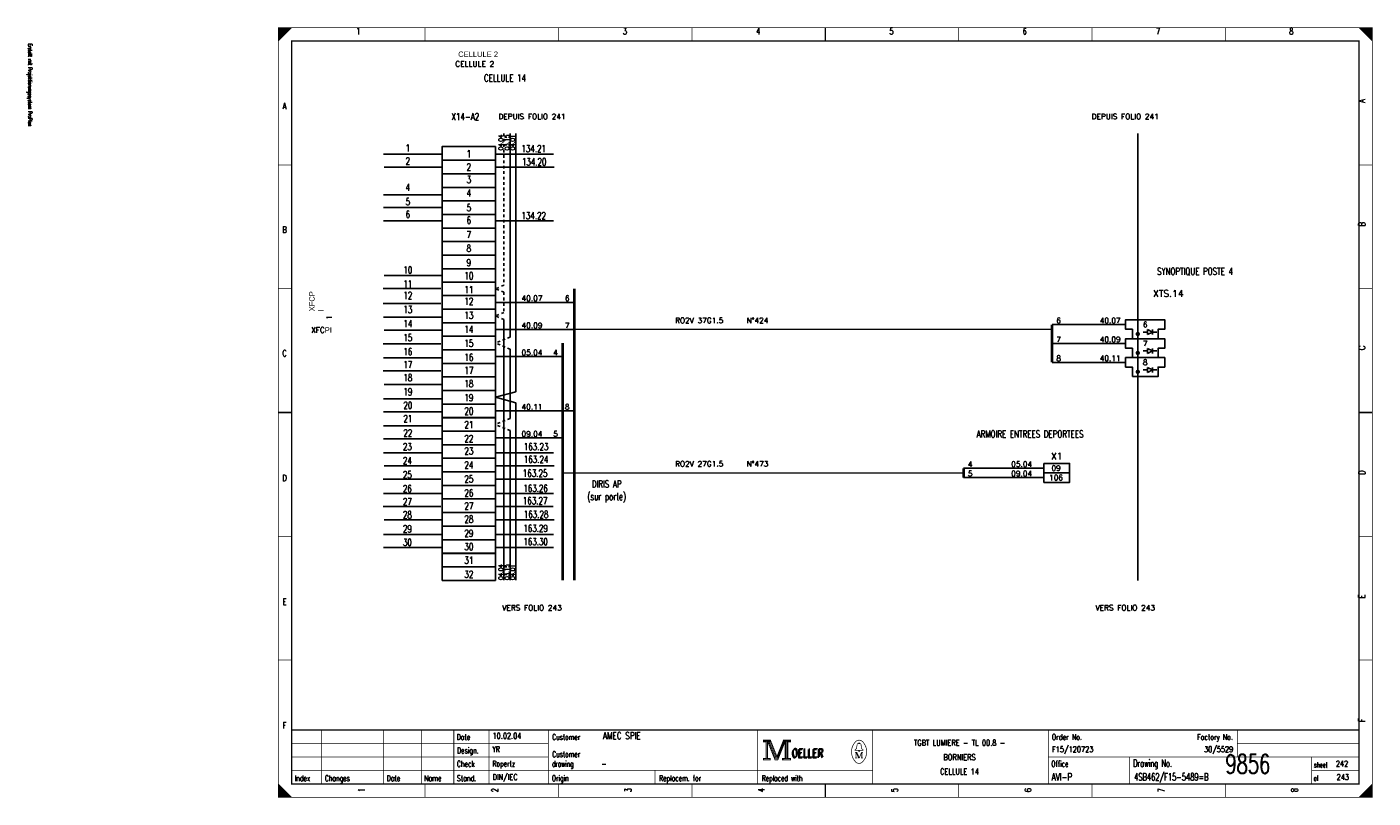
# Model space of a CAD drawing. Header units: centimetres. Extents: x 0 to 491, y -1040 to 69.
# Tile 9 of 181: x 91 to 141, y -960 to -931. Entities that reach past the tile are written whole.
import ezdxf
from ezdxf.enums import TextEntityAlignment as Align

# ---------------------------------------------------------------- set-up
doc = ezdxf.new("R2010")
doc.units = ezdxf.units.CM
doc.header["$MEASUREMENT"] = 0
doc.linetypes.add('CONTINU', pattern=[0])
doc.linetypes.add('DISCONTINU', pattern=[0.15, 0.1, -0.05])
doc.layers.get('0').update_dxf_attribs({"color": 9, "linetype": 'CONTINUOUS'})
for name, color, linetype in [('POINTILLE', 5, 'DISCONTINU'), ('SCH-3', 3, 'CONTINU'), ('TEXTE', 3, 'CONTINUOUS'), ('TRAIFIN', 1, 'CONTINUOUS'), ('TRAIGROS', 2, 'CONTINUOUS'), ('TRAIMOY', 4, 'CONTINUOUS')]:
    doc.layers.add(name, color=color, linetype=linetype)
doc.styles.get("Standard").update_dxf_attribs({"font": 'romans.shx', "bigfont": 'TXT.shx'})

# ---------------------------------------------------------------- blocks, each defined once
blk = doc.blocks.new('BRND')
at = {"layer": 'TRAIFIN'}
for p, q in [((-0.73, -4.53), (0.8, -4.53)), ((0.8, -5.47), (0.8, -3.59)), ((0.8, -3.59), (2.68, -4.53)), ((2.68, -4.53), (0.8, -5.47)), ((2.68, -5.47), (2.68, -3.59)), ((2.68, -4.53), (4.27, -4.53))]:
    blk.add_line(p, q, dxfattribs=at)
at = {"layer": 'TRAIMOY'}
blk.add_lwpolyline([(-4.75, -7), (-4.75, -3.5), (-7.25, -3.5), (-7.25, 0), (7.25, 0), (7.25, -3.5), (4.75, -3.5), (4.75, -7)], close=True, dxfattribs=at)

msp = doc.modelspace()

# ---------------------------------------------------------------- linework, layer by layer
at = {"color": 0, "linetype": 'Continuous'}
for p, q in [((103.898, -936.186), (106.031, -936.186)), ((108.059, -936.186), (110.192, -936.186)), ((103.916, -936.67), (106.049, -936.67)), ((108.077, -936.67), (110.21, -936.67)), ((103.898, -937.691), (106.031, -937.691)), ((103.898, -938.158), (106.031, -938.158)), ((103.898, -938.66), (106.031, -938.66)), ((108.059, -938.66), (110.192, -938.66)), ((103.916, -940.676), (106.049, -940.676)), ((103.88, -941.161), (106.013, -941.161)), ((103.88, -941.716), (106.013, -941.716)), ((103.898, -942.218), (106.031, -942.218)), ((103.916, -942.702), (106.049, -942.702)), ((103.88, -943.204), (106.013, -943.204)), ((103.88, -944.207), (106.013, -944.207)), ((103.898, -943.723), (106.031, -943.723)), ((103.916, -944.709), (106.049, -944.709)), ((103.898, -945.247), (106.031, -945.247)), ((103.898, -945.73), (106.031, -945.73)), ((103.898, -946.246), (106.031, -946.246)), ((103.898, -946.726), (106.031, -946.726)), ((103.898, -947.238), (106.031, -947.238)), ((108.059, -947.238), (110.192, -947.238)), ((103.916, -947.722), (106.049, -947.722)), ((108.077, -947.722), (110.21, -947.722)), ((103.88, -948.223), (106.013, -948.223)), ((108.041, -948.223), (110.174, -948.223)), ((103.898, -948.743), (106.031, -948.743)), ((108.059, -948.743), (110.192, -948.743)), ((103.88, -949.227), (106.013, -949.227)), ((108.041, -949.227), (110.174, -949.227)), ((103.916, -949.729), (106.049, -949.729)), ((108.077, -949.729), (110.21, -949.729)), ((103.898, -950.266), (106.031, -950.266)), ((108.059, -950.266), (110.192, -950.266)), ((103.898, -950.75), (106.031, -950.75)), ((108.059, -950.75), (110.192, -950.75))]:
    msp.add_line(p, q, dxfattribs=at)
at = {"color": 0, "const_width": 0.025, "flags": 128}
for points in [[(100, -945.75), (100, -931.5), (140.5, -931.5), (140.5, -960), (100, -960), (100, -945.75)], [(100, -931.5), (100.5, -931.5), (100, -932), (100, -931.5)], [(100.025, -931.5), (100.025, -931.975), (100.05, -931.95), (100.05, -931.5), (100.075, -931.5), (100.075, -931.925), (100.1, -931.9), (100.1, -931.5), (100.125, -931.5), (100.125, -931.875), (100.15, -931.85), (100.15, -931.5), (100.175, -931.5), (100.175, -931.825), (100.2, -931.8)], [(100.2, -931.8), (100.2, -931.5), (100.225, -931.5), (100.225, -931.775), (100.25, -931.75), (100.25, -931.5), (100.275, -931.5), (100.275, -931.725), (100.3, -931.7), (100.3, -931.5), (100.325, -931.5), (100.325, -931.675), (100.35, -931.65), (100.35, -931.5), (100.375, -931.5)], [(100.375, -931.5), (100.375, -931.625), (100.4, -931.6), (100.4, -931.5), (100.425, -931.5), (100.425, -931.575), (100.45, -931.55), (100.45, -931.5), (100.475, -931.5), (100.475, -931.525)], [(140, -931.5), (140.5, -932), (140.475, -931.975), (140.475, -931.5), (140.45, -931.5), (140.45, -931.95), (140.425, -931.925), (140.425, -931.5), (140.4, -931.5), (140.4, -931.9), (140.375, -931.875), (140.375, -931.5), (140.35, -931.5), (140.35, -931.85), (140.325, -931.825)], [(140.15, -931.65), (140.15, -931.5), (140.125, -931.5), (140.125, -931.625), (140.1, -931.6), (140.1, -931.5), (140.075, -931.5), (140.075, -931.575), (140.05, -931.55), (140.05, -931.5), (140.025, -931.5), (140.025, -931.525)], [(140.325, -931.825), (140.325, -931.5), (140.3, -931.5), (140.3, -931.8), (140.275, -931.775), (140.275, -931.5), (140.25, -931.5), (140.25, -931.75), (140.225, -931.725), (140.225, -931.5), (140.2, -931.5), (140.2, -931.7), (140.175, -931.675), (140.175, -931.5), (140.15, -931.5)], [(117.95, -957.88), (117.95, -957.95), (118.05, -957.95), (118.05, -958.55), (117.95, -958.55), (117.95, -958.62), (118.22, -958.62), (118.22, -958.55), (118.12, -958.55), (118.12, -957.95), (118.22, -957.95), (118.22, -957.88), (117.95, -957.88)], [(118.07, -957.93), (118.07, -958.57), (118.1, -958.57), (118.1, -957.93)], [(118.12, -957.95), (118.39, -958.62), (118.49, -958.62), (118.76, -957.95)], [(118.18, -957.95), (118.42, -958.54), (118.46, -958.54)], [(118.22, -957.88), (118.46, -958.48), (118.7, -957.88)], [(118.22, -957.95), (118.44, -958.51), (118.47, -958.51)], [(118.46, -958.58), (118.49, -958.58), (118.74, -957.95)], [(118.46, -958.54), (118.48, -958.54), (118.72, -957.95)], [(118.76, -957.95), (118.76, -958.55), (118.66, -958.55), (118.66, -958.62), (118.71, -958.62)], [(118.7, -957.88), (118.7, -957.95), (118.8, -957.95), (118.8, -958.55), (118.7, -958.55), (118.7, -958.62), (118.97, -958.62), (118.97, -958.55), (118.87, -958.55), (118.87, -957.95), (118.97, -957.95), (118.97, -957.88), (118.7, -957.88)], [(118.78, -957.93), (118.78, -958.57), (118.83, -958.57), (118.83, -957.93), (118.85, -957.93), (118.85, -958.57)], [(121.48, -958.26), (121.35, -958.26), (121.35, -958.24), (121.4, -958.2), (121.43, -958.04)], [(121.48, -958.01), (121.48, -957.98), (121.52, -957.98), (121.52, -958.01)], [(121.52, -958.26), (121.65, -958.26), (121.65, -958.24), (121.6, -958.2), (121.57, -958.04)], [(121.39, -958.33), (121.39, -958.54), (121.35, -958.54)], [(121.39, -958.33), (121.48, -958.54), (121.51, -958.54)], [(100, -959.5), (100, -960), (100.5, -960), (100, -959.5), (100.025, -959.525), (100.025, -960), (100.05, -960), (100.05, -959.55), (100.075, -959.575), (100.075, -960), (100.1, -960), (100.1, -959.6), (100.125, -959.625), (100.125, -960), (100.15, -960)], [(100.15, -960), (100.15, -959.65), (100.175, -959.675), (100.175, -960), (100.2, -960), (100.2, -959.7), (100.225, -959.725), (100.225, -960), (100.25, -960), (100.25, -959.75), (100.275, -959.775), (100.275, -960), (100.3, -960), (100.3, -959.8), (100.325, -959.825)], [(140.475, -959.525), (140.475, -960), (140.45, -960), (140.45, -959.55), (140.425, -959.575), (140.425, -960), (140.4, -960), (140.4, -959.6), (140.375, -959.625), (140.375, -960), (140.35, -960), (140.35, -959.65), (140.325, -959.675), (140.325, -960), (140.3, -960)], [(100.325, -959.825), (100.325, -960), (100.35, -960), (100.35, -959.85), (100.375, -959.875), (100.375, -960), (100.4, -960), (100.4, -959.9), (100.425, -959.925), (100.425, -960), (100.45, -960), (100.45, -959.95), (100.475, -959.975)], [(140.125, -959.875), (140.125, -960), (140.1, -960), (140.1, -959.9), (140.075, -959.925), (140.075, -960), (140.05, -960), (140.05, -959.95), (140.025, -959.975), (140.025, -960)], [(140.3, -960), (140.3, -959.7), (140.275, -959.725), (140.275, -960), (140.25, -960), (140.25, -959.75), (140.225, -959.775), (140.225, -960), (140.2, -960), (140.2, -959.8), (140.175, -959.825), (140.175, -960), (140.15, -960), (140.15, -959.85), (140.125, -959.875)]]:
    msp.add_lwpolyline(points, dxfattribs=at)
at = {"color": 0, "flags": 128}
for points, const_width in [([(100, -931.5), (140.5, -931.5), (140.5, -960), (100, -960)], 0.025), ([(100.5, -932), (140, -932), (140, -959.5), (100.5, -959.5)], 0.05), ([(100.5, -932), (140, -932), (140, -959.5), (100.5, -959.5)], 0.025), ([(117.97, -957.9), (118.2, -957.9), (118.2, -957.93), (117.97, -957.93)], 0.025), ([(118.72, -957.9), (118.95, -957.9), (118.95, -957.93), (118.72, -957.93)], 0.025), ([(117.97, -958.57), (118.2, -958.57), (118.2, -958.6), (117.97, -958.6)], 0.025), ([(118.68, -958.57), (118.95, -958.57), (118.95, -958.6), (118.68, -958.6)], 0.025), ([(121.48, -958.26), (121.52, -958.26), (121.52, -958.29), (121.48, -958.29)], 0.025)]:
    msp.add_lwpolyline(points, close=True, dxfattribs=dict(at, const_width=const_width))
at = {"color": 0}
for points, const_width in [([(105.438, -931.5), (105.438, -932)], 0.025), ([(110.375, -931.5), (110.375, -932)], 0.025), ([(115.312, -931.5), (115.312, -932)], 0.025), ([(120.25, -932), (120.25, -931.5)], 0.05), ([(120.25, -931.5), (120.25, -932)], 0.025), ([(125.188, -931.5), (125.188, -932)], 0.025), ([(130.125, -931.5), (130.125, -932)], 0.025), ([(135.062, -931.5), (135.062, -932)], 0.025), ([(100, -936.583), (100.5, -936.583)], 0.025), ([(140.5, -936.583), (140, -936.583)], 0.025), ([(100, -941.167), (100.5, -941.167)], 0.025), ([(140.5, -941.167), (140, -941.167)], 0.025), ([(100.5, -945.75), (100, -945.75)], 0.05), ([(100, -945.75), (100.5, -945.75)], 0.025), ([(140, -945.75), (140.5, -945.75)], 0.05), ([(140.5, -945.75), (140, -945.75)], 0.025), ([(100, -950.333), (100.5, -950.333)], 0.025), ([(140.5, -950.333), (140, -950.333)], 0.025), ([(100, -954.917), (100.5, -954.917)], 0.025), ([(140.5, -954.917), (140, -954.917)], 0.025), ([(140, -957.5), (100.5, -957.5)], 0.05), ([(101.6, -959.5), (101.6, -957.5)], 0.025), ([(103.9, -959.5), (103.9, -957.5)], 0.025), ([(105.3, -959.5), (105.3, -957.5)], 0.025), ([(106.5, -957.5), (106.5, -959.5)], 0.025), ([(107.8, -957.5), (107.8, -959.5)], 0.025), ([(110, -957.5), (110, -959.5)], 0.025), ([(117.75, -957.5), (117.75, -959.5)], 0.025), ([(122, -957.5), (122, -959.5)], 0.025), ([(128.5, -957.5), (128.5, -959.5)], 0.025), ([(135.5, -957.5), (135.5, -958.5)], 0.025), ([(100.5, -958), (110, -958)], 0.025), ([(118.15, -957.95), (118.4, -958.58)], 0.025), ([(118.47, -958.51), (118.7, -957.94)], 0.025), ([(121.46, -958.01), (121.55, -958.01)], 0.025), ([(135.5, -958), (140, -958)], 0.025), ([(100.5, -958.5), (110, -958.5)], 0.025), ([(118.4, -958.58), (118.46, -958.58)], 0.025), ([(121.35, -958.33), (121.42, -958.33)], 0.025), ([(121.39, -958.54), (121.43, -958.54)], 0.025), ([(121.42, -958.33), (121.51, -958.54)], 0.025), ([(121.51, -958.54), (121.59, -958.33)], 0.025), ([(121.65, -958.54), (121.57, -958.54)], 0.025), ([(121.59, -958.54), (121.59, -958.33)], 0.025), ([(121.59, -958.33), (121.65, -958.33)], 0.025), ([(121.61, -958.33), (121.61, -958.54)], 0.025), ([(128.5, -958.5), (140, -958.5)], 0.025), ([(131.5, -958.5), (131.5, -959.5)], 0.025), ([(138.25, -958.5), (138.25, -959.5)], 0.025), ([(100.5, -959), (122, -959)], 0.025), ([(113.95, -959), (113.95, -959.5)], 0.025), ([(138.25, -959), (140, -959)], 0.025), ([(105.438, -960), (105.438, -959.5)], 0.025), ([(110.375, -960), (110.375, -959.5)], 0.025), ([(115.312, -960), (115.312, -959.5)], 0.025), ([(120.25, -959.5), (120.25, -960)], 0.05), ([(120.25, -960), (120.25, -959.5)], 0.025), ([(125.188, -960), (125.188, -959.5)], 0.025), ([(130.125, -960), (130.125, -959.5)], 0.025), ([(135.062, -960), (135.062, -959.5)], 0.025), ([(140.5, -959.5), (140, -960)], 0.025), ([(100.475, -960), (100.475, -959.975)], 0.025)]:
    msp.add_lwpolyline(points, dxfattribs=dict(at, const_width=const_width))
at = {"color": 0, "linetype": 'Continuous'}
for points in [[(106.066, -936.41), (106.066, -935.908), (108.038, -935.908), (108.038, -936.41)], [(106.066, -936.912), (106.066, -936.41), (108.038, -936.41), (108.038, -936.912)], [(106.066, -937.414), (106.066, -936.912), (108.038, -936.912), (108.038, -937.414)], [(106.066, -937.916), (106.066, -937.414), (108.038, -937.414), (108.038, -937.916)], [(106.066, -938.418), (106.066, -937.916), (108.038, -937.916), (108.038, -938.418)], [(106.066, -938.92), (106.066, -938.418), (108.038, -938.418), (108.038, -938.92)], [(106.066, -939.422), (106.066, -938.92), (108.038, -938.92), (108.038, -939.422)], [(106.066, -939.924), (106.066, -939.422), (108.038, -939.422), (108.038, -939.924)], [(106.066, -940.427), (106.066, -939.924), (108.038, -939.924), (108.038, -940.427)], [(106.066, -940.929), (106.066, -940.427), (108.038, -940.427), (108.038, -940.929)], [(106.066, -941.421), (106.066, -940.919), (108.038, -940.919), (108.038, -941.421)], [(106.066, -941.923), (106.066, -941.421), (108.038, -941.421), (108.038, -941.923)], [(106.066, -942.425), (106.066, -941.923), (108.038, -941.923), (108.038, -942.425)], [(106.066, -942.927), (106.066, -942.425), (108.038, -942.425), (108.038, -942.927)], [(106.066, -943.429), (106.066, -942.927), (108.038, -942.927), (108.038, -943.429)], [(106.066, -943.932), (106.066, -943.429), (108.038, -943.429), (108.038, -943.932)], [(106.066, -944.434), (106.066, -943.932), (108.038, -943.932), (108.038, -944.434)], [(106.066, -944.936), (106.066, -944.434), (108.038, -944.434), (108.038, -944.936)], [(106.066, -945.438), (106.066, -944.936), (108.038, -944.936), (108.038, -945.438)], [(106.066, -945.94), (106.066, -945.438), (108.038, -945.438), (108.038, -945.94)], [(106.066, -946.447), (106.066, -945.945), (108.038, -945.945), (108.038, -946.447)], [(106.066, -946.945), (106.066, -946.443), (108.038, -946.443), (108.038, -946.945)], [(106.066, -947.445), (106.066, -946.943), (108.038, -946.943), (108.038, -947.445)], [(106.066, -947.947), (106.066, -947.445), (108.038, -947.445), (108.038, -947.947)], [(106.066, -948.449), (106.066, -947.947), (108.038, -947.947), (108.038, -948.449)], [(106.066, -948.951), (106.066, -948.449), (108.038, -948.449), (108.038, -948.951)], [(106.066, -949.454), (106.066, -948.951), (108.038, -948.951), (108.038, -949.454)], [(106.066, -949.956), (106.066, -949.454), (108.038, -949.454), (108.038, -949.956)], [(106.066, -950.458), (106.066, -949.956), (108.038, -949.956), (108.038, -950.458)], [(106.066, -950.96), (106.066, -950.458), (108.038, -950.458), (108.038, -950.96)], [(106.066, -951.467), (106.066, -950.965), (108.038, -950.965), (108.038, -951.467)], [(106.066, -951.964), (106.066, -951.462), (108.038, -951.462), (108.038, -951.964)]]:
    msp.add_lwpolyline(points, close=True, dxfattribs=at)
at = {"color": 0, "const_width": 0.025, "flags": 128}
for points in [[(121.35, -957.961, 0.373815), (121.349, -958.657, 0.373815)], [(121.649, -957.96, 0.530775), (121.351, -957.959, 0.530775)], [(121.46, -958.01, 0.414214), (121.43, -958.04, 0.414214)], [(121.57, -958.04, 0.414214), (121.54, -958.01, 0.414214)], [(121.65, -958.66, 0.378582), (121.646, -957.956, 0.378582)], [(121.35, -958.66, 0.532213), (121.649, -958.661, 0.532213)]]:
    msp.add_lwpolyline(points, format="xyb", dxfattribs=at)
at = {"layer": 'POINTILLE', "color": 0, "const_width": 0.05}
for points in [[(128.641, -942.676), (110.963, -942.676)], [(125.366, -947.987), (110.53, -947.987)]]:
    msp.add_lwpolyline(points, dxfattribs=at)
at = {"layer": 'TRAIFIN', "color": 0, "linetype": 'DISCONTINU'}
for p, q in [((108.353, -935.42), (108.353, -941.041)), ((108.353, -941.041), (108.038, -941.17)), ((108.353, -941.298), (108.038, -941.17)), ((108.353, -941.298), (108.353, -942.045)), ((108.353, -942.045), (108.038, -942.174)), ((108.353, -942.303), (108.038, -942.174)), ((108.583, -942.955), (108.038, -943.178)), ((108.583, -943.401), (108.038, -943.178)), ((108.583, -945.973), (108.038, -946.196)), ((108.583, -946.419), (108.038, -946.196))]:
    msp.add_line(p, q, dxfattribs=at)
at = {"layer": 'TRAIFIN', "color": 0}
for p, q in [((108.583, -942.955), (108.583, -935.42)), ((108.791, -944.983), (108.791, -935.42)), ((108.791, -944.983), (108.791, -938.414)), ((110.963, -941.672), (108.038, -941.672)), ((110.963, -942.676), (108.038, -942.676)), ((108.353, -951.963), (108.353, -942.303)), ((131.366, -942.494), (128.641, -942.494)), ((131.366, -943.194), (128.641, -943.194)), ((110.53, -943.681), (108.038, -943.681)), ((108.583, -945.973), (108.583, -943.401)), ((131.366, -943.894), (128.641, -943.894)), ((108.791, -944.983), (108.038, -945.187)), ((108.791, -945.391), (108.038, -945.187)), ((110.963, -945.689), (108.038, -945.689)), ((108.791, -951.961), (108.791, -945.391)), ((108.791, -951.961), (108.791, -945.391)), ((110.53, -946.694), (108.038, -946.694)), ((108.583, -951.963), (108.583, -946.419)), ((128.341, -947.812), (125.366, -947.812)), ((128.341, -948.162), (125.366, -948.162))]:
    msp.add_line(p, q, dxfattribs=at)
at = {"layer": 'TRAIFIN', "color": 0, "const_width": 0.072}
for points in [[(131.772, -942.844, 1), (131.86, -942.844, 1)], [(131.772, -943.544, 1), (131.86, -943.544, 1)], [(131.772, -944.244, 1), (131.86, -944.244, 1)]]:
    msp.add_lwpolyline(points, format="xyb", close=True, dxfattribs=at)
at = {"layer": 'TRAIGROS', "color": 0}
msp.add_line((131.816, -935.42), (131.816, -951.964), dxfattribs=at)
at = {"layer": 'TRAIGROS', "color": 0, "const_width": 0.1}
for points in [[(110.963, -941.17), (110.963, -951.964)], [(128.641, -942.494), (128.641, -943.894)], [(110.53, -943.178), (110.53, -951.961)], [(125.366, -947.812), (125.366, -948.162)]]:
    msp.add_lwpolyline(points, dxfattribs=at)
at = {"layer": 'TRAIMOY', "color": 0}
for points in [[(128.341, -947.637), (129.291, -947.637), (129.291, -947.987), (128.341, -947.987)], [(128.341, -947.987), (129.291, -947.987), (129.291, -948.337), (128.341, -948.337)]]:
    msp.add_lwpolyline(points, close=True, dxfattribs=at)

# ---------------------------------------------------------------- block references
at = {"layer": 'SCH-3', "color": 0, "xscale": 0.1, "yscale": 0.1, "zscale": 0.1}
for p in [(132.091, -942.319), (132.091, -943.019), (132.091, -943.719)]:
    msp.add_blockref('BRND', p, dxfattribs=at)

# ---------------------------------------------------------------- texts
at = {"color": 0}
for s, height, width, p in [('1', 0.238, 0.672, (102.965, -931.514)), ('3', 0.238, 0.672, (112.832, -931.514)), ('4', 0.238, 0.672, (117.766, -931.514)), ('5', 0.238, 0.672, (122.699, -931.514)), ('6', 0.238, 0.672, (127.632, -931.514)), ('7', 0.238, 0.672, (132.566, -931.514)), ('8', 0.238, 0.672, (137.499, -931.514)), ('CELLULE 14', 0.2619, 0.736, (108.393, -933.24)), ('A', 0.238, 0.76, (100.233, -934.283)), ('X14-A2', 0.2619, 0.736, (106.925, -934.67)), ('1', 0.262, 0.736, (104.797, -935.828)), ('1', 0.262, 0.736, (107.057, -936.043)), ('134.21', 0.2619, 0.736, (109.455, -935.855)), ('2', 0.262, 0.736, (104.797, -936.312)), ('2', 0.262, 0.736, (107.057, -936.527)), ('134.20', 0.2619, 0.736, (109.473, -936.339)), ('3', 0.262, 0.736, (107.057, -936.993)), ('4', 0.262, 0.736, (104.797, -937.279)), ('4', 0.262, 0.736, (107.057, -937.495)), ('5', 0.262, 0.736, (104.797, -937.817)), ('5', 0.262, 0.736, (107.057, -938.032)), ('6', 0.262, 0.736, (104.797, -938.284)), ('6', 0.262, 0.736, (107.057, -938.499)), ('134.22', 0.2619, 0.736, (109.455, -938.329)), ('B', 0.238, 0.76, (100.233, -938.861)), ('7', 0.262, 0.736, (107.057, -939.037)), ('8', 0.262, 0.736, (107.057, -939.538)), ('9', 0.262, 0.736, (107.057, -940.076)), ('10', 0.2619, 0.736, (104.797, -940.345)), ('10', 0.2619, 0.736, (107.057, -940.56)), ('SYNOPTIQUE POSTE 4', 0.26194, 0.736, (133.934, -940.396)), ('11', 0.2619, 0.736, (104.797, -940.857)), ('11', 0.2619, 0.736, (107.057, -941.072)), ('12', 0.2619, 0.736, (104.797, -941.287)), ('12', 0.2619, 0.736, (107.057, -941.502)), ('13', 0.2619, 0.736, (104.797, -941.806)), ('13', 0.2619, 0.736, (107.057, -942.021)), ('14', 0.2619, 0.736, (104.797, -942.326)), ('14', 0.2619, 0.736, (107.057, -942.541)), ('15', 0.2619, 0.736, (104.797, -942.846)), ('15', 0.2619, 0.736, (107.057, -943.061)), ('C', 0.238, 0.76, (100.233, -943.439)), ('16', 0.2619, 0.736, (104.797, -943.365)), ('16', 0.2619, 0.736, (107.057, -943.581)), ('17', 0.2619, 0.736, (104.797, -943.849)), ('17', 0.2619, 0.736, (107.057, -944.064)), ('18', 0.2619, 0.736, (104.797, -944.333)), ('18', 0.2619, 0.736, (107.057, -944.548)), ('19', 0.2619, 0.736, (104.797, -944.853)), ('19', 0.2619, 0.736, (107.057, -945.068)), ('20', 0.2619, 0.736, (104.797, -945.355)), ('20', 0.2619, 0.736, (107.057, -945.57)), ('21', 0.2619, 0.736, (104.797, -945.852)), ('21', 0.2619, 0.736, (107.057, -946.067)), ('22', 0.2619, 0.736, (104.797, -946.376)), ('22', 0.2619, 0.736, (107.057, -946.591)), ('ARMOIRE ENTREES DEPORTEES', 0.26194, 0.736, (127.827, -946.414)), ('23', 0.2619, 0.736, (104.78, -946.88)), ('23', 0.2619, 0.736, (107.057, -947.041)), ('163.23', 0.2619, 0.736, (109.545, -946.884)), ('24', 0.2619, 0.736, (104.78, -947.4)), ('24', 0.2619, 0.736, (107.057, -947.561)), ('163.24', 0.2619, 0.736, (109.545, -947.35)), ('D', 0.238, 0.76, (100.233, -948.053)), ('25', 0.2619, 0.736, (104.78, -947.919)), ('25', 0.2619, 0.736, (107.057, -948.081)), ('163.25', 0.2619, 0.736, (109.509, -947.866)), ('26', 0.2619, 0.736, (104.78, -948.439)), ('26', 0.2619, 0.736, (107.057, -948.6)), ('163.26', 0.2619, 0.736, (109.527, -948.426)), ('(sur porte)', 0.26194, 0.736, (112.156, -948.729)), ('DIRIS AP', 0.2619, 0.736, (112.156, -948.263)), ('27', 0.2619, 0.736, (104.78, -948.923)), ('27', 0.2619, 0.736, (107.057, -949.084)), ('163.27', 0.2619, 0.736, (109.509, -948.888)), ('28', 0.2619, 0.736, (104.78, -949.407)), ('28', 0.2619, 0.736, (107.057, -949.568)), ('163.28', 0.2619, 0.736, (109.545, -949.394)), ('29', 0.2619, 0.736, (104.78, -949.926)), ('29', 0.2619, 0.736, (107.057, -950.088)), ('163.29', 0.2619, 0.736, (109.527, -949.91)), ('30', 0.2619, 0.736, (104.78, -950.428)), ('30', 0.2619, 0.736, (107.057, -950.589)), ('163.30', 0.2619, 0.736, (109.527, -950.398)), ('31', 0.2619, 0.736, (107.057, -951.087)), ('32', 0.2619, 0.736, (107.057, -951.611)), ('E', 0.238, 0.76, (100.233, -952.632)), ('F', 0.238, 0.76, (100.233, -957.21)), ('TGBT LUMIERE - TL 00.8 -', 0.21431, 0.7536, (125.219, -957.87)), ('BORNIERS', 0.2143, 0.76, (125.219, -958.403)), ('CELLULE 14', 0.2143, 0.681231, (125.219, -958.935))]:
    msp.add_text(s, height=height, dxfattribs=dict(at, width=width)).set_placement(p, align=Align.TOP_CENTER)
at = {"color": 0, "width": 0.622634}
msp.add_text('Erstellt mit Projektierungssystem ProPlan', height=0.14288, rotation=270, dxfattribs=at).set_placement((90.702, -932.094), align=Align.BOTTOM_LEFT)
at = {"color": 0, "width": 0.76}
for s, p in [('A', (139.991, -934.283)), ('B', (139.991, -938.861)), ('C', (139.992, -943.439)), ('D', (139.992, -948.053)), ('E', (139.991, -952.632)), ('F', (139.991, -957.21))]:
    msp.add_text(s, height=0.238, rotation=90, dxfattribs=at).set_placement(p, align=Align.TOP_LEFT)
at = {"color": 0}
for s, height, width, p in [('04.04', 0.1676, 0.736, (108.155, -935.752)), ('03.15', 0.1676, 0.736, (108.386, -935.752)), ('04.01', 0.1676, 0.736, (108.594, -935.752)), ('04.04', 0.1676, 0.736, (108.155, -951.657)), ('03.15', 0.1676, 0.736, (108.386, -951.657)), ('04.01', 0.1676, 0.736, (108.594, -951.657)), ('1', 0.238, 0.672, (102.965, -959.73)), ('2', 0.238, 0.672, (107.899, -959.73)), ('3', 0.238, 0.672, (112.832, -959.73)), ('4', 0.238, 0.672, (117.766, -959.73)), ('5', 0.238, 0.672, (122.699, -959.73)), ('6', 0.238, 0.672, (127.632, -959.73)), ('7', 0.238, 0.672, (132.566, -959.73)), ('8', 0.238, 0.672, (137.499, -959.73))]:
    msp.add_text(s, height=height, rotation=90, dxfattribs=dict(at, width=width)).set_placement(p, align=Align.TOP_CENTER)
for s, height, width, p in [('Date', 0.2143, 0.64, (106.605, -957.658)), ('Customer', 0.2143, 0.62, (110.14, -957.658)), ('Order No.', 0.2143, 0.656889, (128.633, -957.658)), ('Design.', 0.2143, 0.636571, (106.619, -958.154)), ('Check', 0.2143, 0.632, (106.612, -958.651)), ('drawing', 0.2143, 0.6, (110.133, -958.651)), ('Customer', 0.2143, 0.62, (110.14, -958.296)), ('OELLER', 0.3096, 0.76, (118.996, -958.225)), ('OELLER', 0.3096, 0.76, (118.996, -958.225)), ('OELLER', 0.3096, 0.76, (119.032, -958.19)), ('Office', 0.2143, 0.626667, (128.615, -958.651)), ('Drawing No.', 0.26194, 0.646545, (131.643, -958.602)), ('Replacem. for', 0.21431, 0.627077, (114.097, -959.184)), ('sheet', 0.1905, 0.6, (138.338, -958.701)), ('Index', 0.2143, 0.632, (100.609, -959.184)), ('Changes', 0.2143, 0.622857, (101.726, -959.184)), ('Date', 0.2143, 0.64, (104.015, -959.184)), ('Name', 0.2143, 0.64, (105.404, -959.184)), ('Stand.', 0.2143, 0.642667, (106.612, -959.184)), ('Origin', 0.2143, 0.626667, (110.127, -959.184)), ('Replaced with', 0.21431, 0.619692, (117.895, -959.184)), ('of', 0.1905, 0.6, (138.323, -959.198))]:
    msp.add_text(s, height=height, dxfattribs=dict(at, width=width)).set_placement(p, align=Align.TOP_LEFT)
for s, height, width, p in [('10.02.04', 0.2143, 0.678, (107.934, -957.892)), ('AMEC SPIE', 0.2619, 0.752889, (112.016, -957.923)), ('YR', 0.2143, 0.626667, (107.927, -958.389)), ('F15/120723', 0.2143, 0.6832, (128.639, -958.389)), ('Ropertz', 0.2143, 0.622857, (107.932, -958.921)), ('9856', 0.7, 0.6928, (135.058, -959.322)), ('242', 0.2143, 0.672, (139.15, -958.921)), ('DIN/IEC', 0.2143, 0.750857, (107.935, -959.418)), ('-', 0.214, 0.696, (111.965, -958.921)), ('AVI-P', 0.2619, 0.7472, (128.624, -959.449)), ('4SB462/F15-5489=B', 0.26194, 0.6928, (131.679, -959.449)), ('243', 0.2143, 0.672, (139.177, -959.418))]:
    msp.add_text(s, height=height, dxfattribs=dict(at, width=width)).set_placement(p, align=Align.BOTTOM_LEFT)
at = {"color": 0, "width": 0.646545}
msp.add_text('Factory No.', height=0.21431, dxfattribs=at).set_placement((135.335, -957.658), align=Align.TOP_RIGHT)
at = {"color": 0, "width": 0.675429}
msp.add_text('30/5529', height=0.2143, dxfattribs=at).set_placement((135.346, -958.389), align=Align.BOTTOM_RIGHT)
at = {"linetype": 'Continuous', "char_height": 0.2, "attachment_point": 1}
for s, insert, width in [('CELLULE 2', (106.554, -932.745), 6.42066), ('{\\fArial|b0|i0|c0|p34;CELLULE 2}', (106.661, -932.386), 6.70761), ('XFC{\\fArial|b0|i0|c0|p34;PI}', (101.217, -942.596), 0.37664)]:
    msp.add_mtext(s, dxfattribs=dict(at, insert=insert, width=width))
at = {"linetype": 'Continuous', "char_height": 0.2, "attachment_point": 1, "rotation": 90}
for s, insert, width in [('{\\fArial|b0|i0|c0|p34;XFCP\\PI}', (101.145, -942.004), 0.37664), ('1', (101.784, -942.317), 0.39457)]:
    msp.add_mtext(s, dxfattribs=dict(at, insert=insert, width=width))
at = {"layer": 'TEXTE', "color": 0}
for s, p in [('DEPUIS FOLIO 241', (109.393, -934.792)), ('DEPUIS FOLIO 241', (131.351, -934.792)), ('40.07', (109.393, -941.522)), ('6', (110.696, -941.522)), ('6', (128.888, -942.344)), ('40.07', (130.794, -942.344)), ('40.09', (109.393, -942.526)), ('7', (110.696, -942.526)), ('6', (132.091, -942.494)), ('7', (128.888, -943.044)), ('40.09', (130.794, -943.044)), ('7', (132.091, -943.194)), ('05.04', (109.393, -943.531)), ('4', (110.264, -943.531)), ('8', (128.888, -943.744)), ('40.11', (130.794, -943.744)), ('8', (132.091, -943.894)), ('40.11', (109.393, -945.539)), ('8', (110.696, -945.539)), ('09.04', (109.393, -946.544)), ('5', (110.264, -946.544)), ('4', (125.613, -947.662)), ('05.04', (127.519, -947.662)), ('09', (128.791, -947.812)), ('5', (125.613, -948.012)), ('09.04', (127.519, -948.012)), ('106', (128.791, -948.162)), ('VERS FOLIO 243', (109.393, -952.979)), ('VERS FOLIO 243', (131.351, -952.979))]:
    msp.add_text(s, height=0.2, dxfattribs=at).set_placement(p, align=Align.MIDDLE)
for s, p in [('XTS.14', (132.945, -941.47)), ('X1', (128.816, -947.488))]:
    msp.add_text(s, height=0.25, dxfattribs=at).set_placement(p, align=Align.CENTER)
for s, p in [('RO2V 37G1.5', (114.69, -942.441)), ('N°424', (117.336, -942.441)), ('RO2V 27G1.5', (114.69, -947.752)), ('N°473', (117.336, -947.752))]:
    msp.add_text(s, height=0.2, dxfattribs=at).set_placement(p)

doc.saveas('drawing.dxf')
